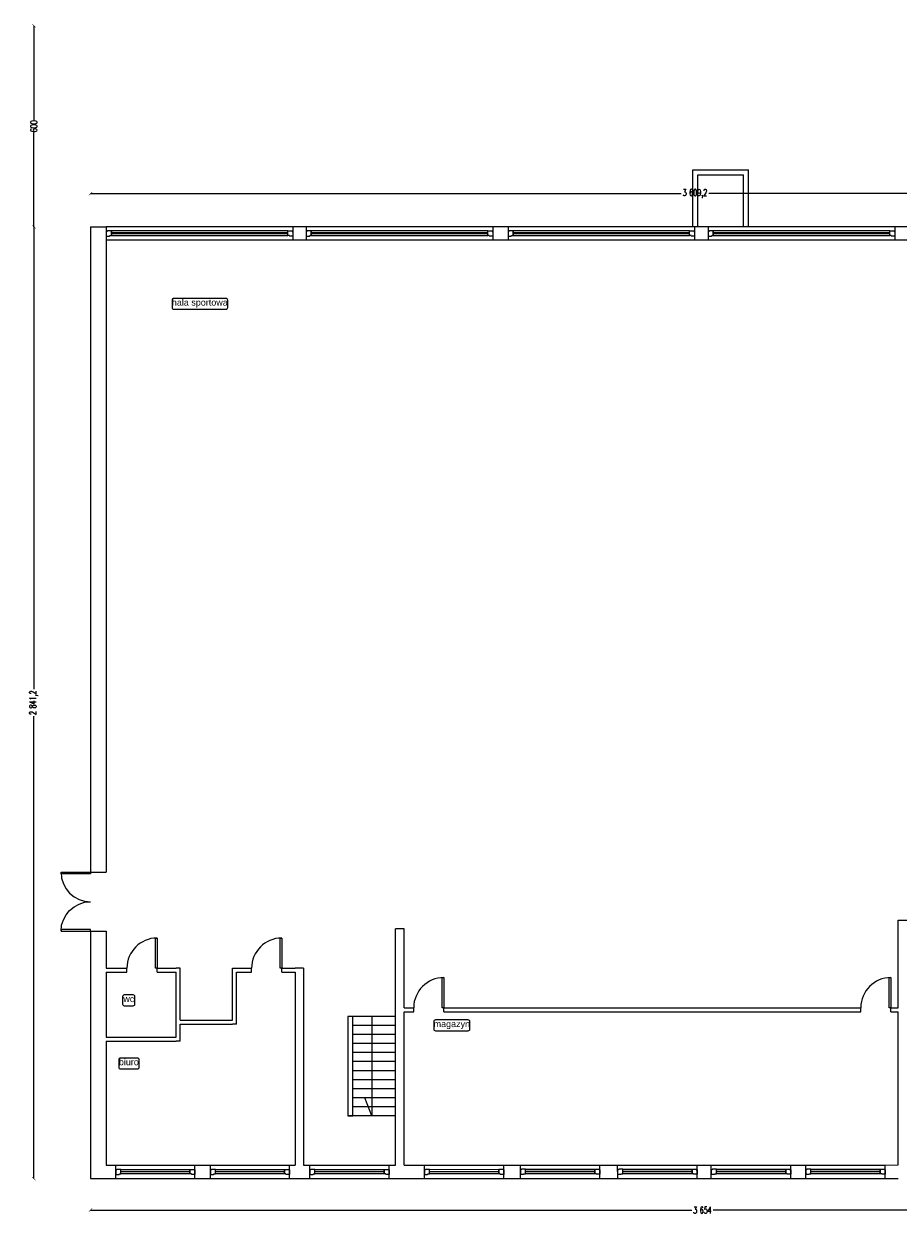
# Model space of a CAD drawing. Header units: centimetres. Extents: x -28146 to 19487, y -25160 to -2224.
# Tile 6 of 29: x -9713 to -7103, y -25160 to -21590. Entities that reach past the tile are written whole.
import ezdxf
from ezdxf.enums import TextEntityAlignment as Align

# ---------------------------------------------------------------- set-up
doc = ezdxf.new("R2010")
doc.units = ezdxf.units.CM
doc.header["$LTSCALE"] = 10
doc.linetypes.add('CONTINU', pattern=[0, 0])
for name, color, linetype, lineweight, true_color in [('IS_Okno_Drzwi', 7, 'Continuous', 9, 0x000000), ('IS_Room (Automatic)', 7, 'Continuous', 25, 0x000000), ('IS_Ściana1', 7, 'Continuous', 9, 0x000000)]:
    doc.layers.add(name, color=color, linetype=linetype, lineweight=lineweight, true_color=true_color)
doc.layers.add('Urzadzenia', color=7, linetype='CONTINU', lineweight=5)
doc.styles.add('Arial_____', font='arial.ttf')
doc.styles.add('styl1', font='simplex.shx', dxfattribs={"width": 0.7})
doc.dimstyles.new('100', dxfattribs={"dimtxt": 20, "dimasz": 10, "dimexe": 1.25, "dimexo": 0, "dimtad": 0, "dimdec": 1, "dimdsep": 46, "dimlunit": 6, "dimtxsty": 'styl1', "dimblk1": 'ARCHTICK', "dimblk2": 'ARCHTICK', "dimsah": 1, "dimcen": 5, "dimse1": 1, "dimse2": 1, "dimclrt": 256, "dimadec": 0, "dimazin": 0, "dimtfac": 1, "dimtdec": 1, "dimtmove": 0, "dimatfit": 3, "dimldrblk": 'ARCHTICK', "dimfxl": 1.25, "dimtolj": 1, "dimtzin": 0, "dimarcsym": 0})

# ---------------------------------------------------------------- blocks, each defined once
blk = doc.blocks.new('4_CoTo_DrzwiWScianie_1760_2100_471_100_0_50_0_0_ExportItem_2_50_0_False__87f71fa3-f148-4722-b574-2038bd8a55f3_ExportItem')
at = {"layer": 'IS_Okno_Drzwi', "lineweight": -2}
blk.add_lwpolyline([(-0.88, 1.1155), (-0.88, 0.2355), (-0.83, 0.2355), (-0.83, 1.1155)], close=True, dxfattribs=at)
at = {"layer": 'IS_Okno_Drzwi', "lineweight": -2, "extrusion": (0, 0, -1)}
blk.add_lwpolyline([(-0.88, 1.1155), (-0.88, 0.2355), (-0.83, 0.2355), (-0.83, 1.1155)], close=True, dxfattribs=at)
blk.add_arc((0.88, 0.2355), 0.88, 90, 180, dxfattribs=at)
at = {"layer": 'IS_Okno_Drzwi', "lineweight": -2}
blk.add_arc((0.88, 0.2355), 0.88, 90, 180, dxfattribs=at)
blk = doc.blocks.new('4_CoTo_OknoWScianie_2360_1800_400_150_0_15_0_0_ExportItem_1_50_0_False__87f71fa3-f148-4722-b574-2038bd8a55f3_ExportItem')
at = {"layer": 'IS_Okno_Drzwi', "lineweight": -2}
blk.add_lwpolyline([(-1.18, -0.075), (-1.085, -0.075), (-1.075, -0.065), (-1.075, -0.06), (-1.03, -0.06), (-1.03, 0.075), (-1.1475, 0.075), (-1.1575, 0.065), (-1.1575, 0.06), (-1.18, 0.06)], close=True, dxfattribs=at)
at = {"layer": 'IS_Okno_Drzwi', "lineweight": -2, "extrusion": (0, 0, -1)}
for points in [[(1.03, 0.075), (-1.03, 0.075), (-1.03, -0.06), (1.03, -0.06)], [(-1.18, -0.075), (-1.085, -0.075), (-1.075, -0.065), (-1.075, -0.06), (-1.03, -0.06), (-1.03, 0.075), (-1.1475, 0.075), (-1.1575, 0.065), (-1.1575, 0.06), (-1.18, 0.06)]]:
    blk.add_lwpolyline(points, close=True, dxfattribs=at)
at = {"layer": 'IS_Okno_Drzwi', "lineweight": -2, "extrusion": (0, 0, -1), "elevation": -0.001}
blk.add_lwpolyline([(1.03, 0.015), (-1.03, 0.015), (-1.03, 0), (1.03, 0)], close=True, dxfattribs=at)
blk = doc.blocks.new('4_CoTo_OknoWScianie_2370_890_400_150_0_15_0_0_ExportItem_1_50_0_False__87f71fa3-f148-4722-b574-2038bd8a55f3_ExportItem')
at = {"layer": 'IS_Okno_Drzwi', "lineweight": -2}
blk.add_lwpolyline([(-1.185, -0.075), (-1.09, -0.075), (-1.08, -0.065), (-1.08, -0.06), (-1.035, -0.06), (-1.035, 0.075), (-1.1525, 0.075), (-1.1625, 0.065), (-1.1625, 0.06), (-1.185, 0.06)], close=True, dxfattribs=at)
at = {"layer": 'IS_Okno_Drzwi', "lineweight": -2, "extrusion": (0, 0, -1)}
for points in [[(1.035, 0.075), (-1.035, 0.075), (-1.035, -0.06), (1.035, -0.06)], [(-1.185, -0.075), (-1.09, -0.075), (-1.08, -0.065), (-1.08, -0.06), (-1.035, -0.06), (-1.035, 0.075), (-1.1525, 0.075), (-1.1625, 0.065), (-1.1625, 0.06), (-1.185, 0.06)]]:
    blk.add_lwpolyline(points, close=True, dxfattribs=at)
at = {"layer": 'IS_Okno_Drzwi', "lineweight": -2, "extrusion": (0, 0, -1), "elevation": -0.001}
blk.add_lwpolyline([(1.035, 0.015), (-1.035, 0.015), (-1.035, 0), (1.035, 0)], close=True, dxfattribs=at)
blk = doc.blocks.new('4_CoTo_OknoWScianie_5570_3000_400_150_0_15_0_0_ExportItem_1_50_0_False__87f71fa3-f148-4722-b574-2038bd8a55f3_ExportItem')
at = {"layer": 'IS_Okno_Drzwi', "lineweight": -2}
blk.add_lwpolyline([(-2.785, -0.075), (-2.69, -0.075), (-2.68, -0.065), (-2.68, -0.06), (-2.635, -0.06), (-2.635, 0.075), (-2.7525, 0.075), (-2.7625, 0.065), (-2.7625, 0.06), (-2.785, 0.06)], close=True, dxfattribs=at)
at = {"layer": 'IS_Okno_Drzwi', "lineweight": -2, "extrusion": (0, 0, -1)}
for points in [[(2.635, 0.075), (-2.635, 0.075), (-2.635, -0.06), (2.635, -0.06)], [(-2.785, -0.075), (-2.69, -0.075), (-2.68, -0.065), (-2.68, -0.06), (-2.635, -0.06), (-2.635, 0.075), (-2.7525, 0.075), (-2.7625, 0.065), (-2.7625, 0.06), (-2.785, 0.06)]]:
    blk.add_lwpolyline(points, close=True, dxfattribs=at)
at = {"layer": 'IS_Okno_Drzwi', "lineweight": -2, "extrusion": (0, 0, -1), "elevation": -0.001}
blk.add_lwpolyline([(2.635, 0.015), (-2.635, 0.015), (-2.635, 0), (2.635, 0)], close=True, dxfattribs=at)
blk = doc.blocks.new('4_CoTo_DrzwiWScianie_900_2000_120_100_0_50_0_0_ExportItem_1_50_0_False__87f71fa3-f148-4722-b574-2038bd8a55f3_ExportItem')
at = {"layer": 'IS_Okno_Drzwi', "lineweight": -2, "extrusion": (0, 0, -1)}
blk.add_lwpolyline([(-0.45, 0.96), (-0.45, 0.06), (-0.4, 0.06), (-0.4, 0.96)], close=True, dxfattribs=at)
at = {"layer": 'IS_Okno_Drzwi', "lineweight": -2}
blk.add_arc((0.45, 0.06), 0.9, 90, 180, dxfattribs=at)
blk = doc.blocks.new('_ARCHTICK')
at = {"color": 0, "linetype": 'ByBlock', "const_width": 0.15}
blk.add_lwpolyline([(-0.5, -0.5), (0.5, 0.5)], dxfattribs=at)
blk = doc.blocks.new('*D511')
at = {"layer": 'Defpoints', "color": 0}
for p in [(-9513.8, -25035.5), (-5859.8, -25035.5), (-9513.8, -25130.4)]:
    blk.add_point(p, dxfattribs=at)
at = {"layer": 'Urzadzenia', "color": 0, "lineweight": -2}
for p, q in [((-9513.8, -25130.4), (-7718.7, -25130.4)), ((-5859.8, -25130.4), (-7654.8, -25130.4))]:
    blk.add_line(p, q, dxfattribs=at)
at = {"layer": 'Urzadzenia', "color": 0, "lineweight": -2, "xscale": 10, "yscale": 10, "zscale": 10, "rotation": 180}
blk.add_blockref('_ARCHTICK', (-9513.8, -25130.4), dxfattribs=at)
at = {"layer": 'Urzadzenia', "color": 0, "lineweight": -2, "xscale": 10, "yscale": 10, "zscale": 10}
blk.add_blockref('_ARCHTICK', (-5859.8, -25130.4), dxfattribs=at)
at = {"layer": 'Urzadzenia', "insert": (-7686.8, -25130.4), "char_height": 20, "attachment_point": 5, "style": 'styl1'}
blk.add_mtext('\\A1;3\xa0654', dxfattribs=at)
blk = doc.blocks.new('*D512')
at = {"layer": 'Defpoints', "color": 0}
for p in [(-9682.7, -22195.5), (-9513.8, -22195.5), (-9513.8, -25036.6)]:
    blk.add_point(p, dxfattribs=at)
at = {"layer": 'Urzadzenia', "color": 0, "lineweight": -2}
for p, q in [((-9682.7, -22195.5), (-9682.7, -23575.8)), ((-9682.7, -25036.6), (-9682.7, -23656.3))]:
    blk.add_line(p, q, dxfattribs=at)
at = {"layer": 'Urzadzenia', "color": 0, "lineweight": -2, "xscale": 10, "yscale": 10, "zscale": 10}
for p, rotation in [((-9682.7, -22195.5), 90), ((-9682.7, -25036.6), 270)]:
    blk.add_blockref('_ARCHTICK', p, dxfattribs=dict(at, rotation=rotation))
at = {"layer": 'Urzadzenia', "insert": (-9682.7, -23616), "char_height": 20, "attachment_point": 5, "rotation": 90, "style": 'styl1'}
blk.add_mtext('\\A1;2\xa0841,2', dxfattribs=at)
blk = doc.blocks.new('*D513')
at = {"layer": 'Defpoints', "color": 0}
for p in [(-5904.6, -22096.5), (-9513.8, -22195.5), (-5904.6, -22194.4)]:
    blk.add_point(p, dxfattribs=at)
at = {"layer": 'Urzadzenia', "color": 0, "lineweight": -2}
for p, q in [((-9513.8, -22096.5), (-7750.8, -22096.5)), ((-5904.6, -22096.5), (-7667.5, -22096.5))]:
    blk.add_line(p, q, dxfattribs=at)
at = {"layer": 'Urzadzenia', "color": 0, "lineweight": -2, "xscale": 10, "yscale": 10, "zscale": 10, "rotation": 180}
blk.add_blockref('_ARCHTICK', (-9513.8, -22096.5), dxfattribs=at)
at = {"layer": 'Urzadzenia', "color": 0, "lineweight": -2, "xscale": 10, "yscale": 10, "zscale": 10}
blk.add_blockref('_ARCHTICK', (-5904.6, -22096.5), dxfattribs=at)
at = {"layer": 'Urzadzenia', "insert": (-7709.2, -22096.5), "char_height": 20, "attachment_point": 5, "style": 'styl1'}
blk.add_mtext('\\A1;3\xa0609,2', dxfattribs=at)
blk = doc.blocks.new('*D514')
at = {"layer": 'Defpoints', "color": 0}
for p in [(-6114.4, -21595.5), (-9682.7, -22195.5), (-6114.4, -22195.5)]:
    blk.add_point(p, dxfattribs=at)
at = {"layer": 'Urzadzenia', "color": 0, "lineweight": -2}
for p, q in [((-9682.7, -21595.5), (-9682.7, -21876.8)), ((-9682.7, -22195.5), (-9682.7, -21914.1))]:
    blk.add_line(p, q, dxfattribs=at)
at = {"layer": 'Urzadzenia', "color": 0, "lineweight": -2, "xscale": 10, "yscale": 10, "zscale": 10}
for p, rotation in [((-9682.7, -21595.5), 90), ((-9682.7, -22195.5), 270)]:
    blk.add_blockref('_ARCHTICK', p, dxfattribs=dict(at, rotation=rotation))
at = {"layer": 'Urzadzenia', "insert": (-9682.7, -21895.5), "char_height": 20, "attachment_point": 5, "rotation": 90, "style": 'styl1'}
blk.add_mtext('\\A1;600', dxfattribs=at)

msp = doc.modelspace()

# ---------------------------------------------------------------- linework, layer by layer
at = {"layer": 'IS_Room (Automatic)'}
for points, elevation in [([(-9265.27, -22441.4), (-9109.05, -22441.4, 0.4142136), (-9104.05, -22436.4), (-9104.05, -22414.11, 0.4142136), (-9109.05, -22409.11), (-9265.27, -22409.11, 0.4142136), (-9270.27, -22414.11), (-9270.27, -22436.4, 0.4142136)], 20668.2), ([(-9412.88, -24520.41), (-9386.01, -24520.41, 0.4142136), (-9381.01, -24515.41), (-9381.01, -24493.14, 0.4142136), (-9386.01, -24488.14), (-9412.88, -24488.14, 0.4142136), (-9417.88, -24493.14), (-9417.88, -24515.41, 0.4142136)], 20673), ([(-8484.21, -24595.05), (-8385.83, -24595.05, 0.4142136), (-8380.83, -24590.05), (-8380.83, -24567.79, 0.4142136), (-8385.83, -24562.79), (-8484.21, -24562.79, 0.4142136), (-8489.21, -24567.79), (-8489.21, -24590.05, 0.4142136)], 20667.2), ([(-9424.43, -24708.86), (-9373.54, -24708.86, 0.4142136), (-9368.54, -24703.86), (-9368.54, -24681.59, 0.4142136), (-9373.54, -24676.59), (-9424.43, -24676.59, 0.4142136), (-9429.43, -24681.59), (-9429.43, -24703.86, 0.4142136)], 20668.1)]:
    msp.add_lwpolyline(points, format="xyb", close=True, dxfattribs=dict(at, elevation=elevation))
at = {"layer": 'IS_Ściana1'}
for p, q in [((-7715.63, -22025.46, 3205.3), (-7549.63, -22025.46, 3205.3)), ((-7715.63, -22195.46, 3205.3), (-7715.63, -22025.46, 3205.3)), ((-7549.63, -22195.46, 3205.3), (-7549.63, -22025.46, 3205.3)), ((-7700.63, -22195.46, 3205.3), (-7700.63, -22040.46, 3205.3)), ((-7700.63, -22040.46, 3205.3), (-7564.63, -22040.46, 3205.3)), ((-7564.63, -22195.46, 3205.3), (-7564.63, -22040.46, 3205.3)), ((-9466.56, -22195.46, 3205.3), (-9466.56, -22235.46, 3205.3)), ((-8909.56, -22195.46, 3205.3), (-8909.56, -22235.46, 3205.3)), ((-8869.73, -22195.46, 3205.3), (-8869.73, -22235.46, 3205.3)), ((-8312.73, -22195.46, 3205.3), (-8312.73, -22235.46, 3205.3)), ((-8267.08, -22195.46, 3205.3), (-8267.08, -22235.46, 3205.3)), ((-7710.08, -22195.46, 3205.3), (-7710.08, -22235.46, 3205.3)), ((-7669.41, -22195.46, 3205.3), (-7669.41, -22235.46, 3205.3)), ((-7112.41, -22195.46, 3205.3), (-7112.41, -22235.46, 3205.3)), ((-9513.76, -24122, 3205.3), (-9466.66, -24122, 3205.3)), ((-9513.76, -24298, 3205.3), (-9466.66, -24298, 3205.3)), ((-9405.09, -24420.46, 3205.3), (-9405.09, -24408.46, 3205.3)), ((-9315.09, -24420.46, 3205.3), (-9315.09, -24408.46, 3205.3)), ((-9032.95, -24420.46, 3205.3), (-9032.95, -24408.46, 3205.3)), ((-8942.95, -24420.46, 3205.3), (-8942.95, -24408.46, 3205.3)), ((-8548.81, -24538.46, 3205.3), (-8548.81, -24526.46, 3205.3)), ((-8458.81, -24538.46, 3205.3), (-8458.81, -24526.46, 3205.3)), ((-7214.1, -24538.46, 3205.3), (-7214.1, -24526.46, 3205.3)), ((-7124.1, -24538.46, 3205.3), (-7124.1, -24526.46, 3205.3)), ((-8602.76, -24552.33, 3205.3), (-8745.87, -24552.33, 3205.3)), ((-8674.31, -24552.33, 3205.3), (-8674.31, -24849.33, 3205.3)), ((-8602.76, -24579.33, 3205.3), (-8730.26, -24579.33, 3205.3)), ((-8602.76, -24606.33, 3205.3), (-8730.26, -24606.33, 3205.3)), ((-8602.76, -24633.33, 3205.3), (-8730.26, -24633.33, 3205.3)), ((-8602.76, -24660.33, 3205.3), (-8730.26, -24660.33, 3205.3)), ((-8602.76, -24687.33, 3205.3), (-8730.26, -24687.33, 3205.3)), ((-8602.76, -24714.33, 3205.3), (-8730.26, -24714.33, 3205.3)), ((-8602.76, -24741.33, 3205.3), (-8730.26, -24741.33, 3205.3)), ((-8602.76, -24768.33, 3205.3), (-8730.26, -24768.33, 3205.3)), ((-8602.76, -24795.33, 3205.3), (-8730.26, -24795.33, 3205.3)), ((-8674.31, -24849.33, 3205.3), (-8694.83, -24795.33, 3205.3)), ((-8602.76, -24849.33, 3205.3), (-8745.87, -24849.33, 3205.3)), ((-8602.76, -24822.33, 3205.3), (-8730.26, -24822.33, 3205.3)), ((-9438.17, -25036.6, 3205.3), (-9438.18, -24996.6, 3205.3)), ((-9202.17, -25036.53, 3205.3), (-9202.18, -24996.53, 3205.3)), ((-9155.78, -25036.51, 3205.3), (-9155.79, -24996.51, 3205.3)), ((-8919.78, -25036.44, 3205.3), (-8919.79, -24996.44, 3205.3)), ((-8858.84, -25036.42, 3205.3), (-8858.86, -24996.42, 3205.3)), ((-8621.84, -25036.34, 3205.3), (-8621.86, -24996.34, 3205.3)), ((-8516.91, -25036.31, 3205.3), (-8516.92, -24996.31, 3205.3)), ((-8279.91, -25036.23, 3205.3), (-8279.92, -24996.23, 3205.3)), ((-8230.37, -25036.22, 3205.3), (-8230.38, -24996.22, 3205.3)), ((-7993.37, -25036.14, 3205.3), (-7993.38, -24996.14, 3205.3)), ((-7939.92, -25036.13, 3205.3), (-7939.93, -24996.13, 3205.3)), ((-7702.92, -25036.05, 3205.3), (-7702.93, -24996.05, 3205.3)), ((-7660.33, -25036.04, 3205.3), (-7660.34, -24996.04, 3205.3)), ((-7423.33, -25035.96, 3205.3), (-7423.34, -24995.96, 3205.3)), ((-7377.95, -25035.95, 3205.3), (-7377.96, -24995.95, 3205.3)), ((-7140.95, -25035.87, 3205.3), (-7140.96, -24995.87, 3205.3))]:
    msp.add_line(p, q, dxfattribs=at)
at = {"layer": 'IS_Ściana1', "extrusion": (0, 1, 0)}
for points, elevation in [([(9513.76, 3205.3), (9466.66, 3205.3)], -22195.46), ([(9466.56, 3205.3), (9466.66, 3205.3)], -22195.46), ([(8909.56, 3205.3), (9466.56, 3205.3)], -22195.46), ([(8869.73, 3205.3), (8909.56, 3205.3)], -22195.46), ([(8312.73, 3205.3), (8869.73, 3205.3)], -22195.46), ([(8267.08, 3205.3), (8312.73, 3205.3)], -22195.46), ([(7710.08, 3205.3), (8267.08, 3205.3)], -22195.46), ([(7669.41, 3205.3), (7710.08, 3205.3)], -22195.46), ([(7112.41, 3205.3), (7669.41, 3205.3)], -22195.46), ([(7073.05, 3205.3), (7112.41, 3205.3)], -22195.46), ([(9466.56, 3205.3), (9466.66, 3205.3)], -22235.46), ([(8909.56, 3205.3), (9466.56, 3205.3)], -22235.46), ([(8869.73, 3205.3), (8909.56, 3205.3)], -22235.46), ([(8312.73, 3205.3), (8869.73, 3205.3)], -22235.46), ([(8267.08, 3205.3), (8312.73, 3205.3)], -22235.46), ([(7710.08, 3205.3), (8267.08, 3205.3)], -22235.46), ([(7669.41, 3205.3), (7710.08, 3205.3)], -22235.46), ([(7112.41, 3205.3), (7669.41, 3205.3)], -22235.46), ([(7073.05, 3205.3), (7112.41, 3205.3)], -22235.46), ([(8577.76, 3205.3), (8602.76, 3205.3)], -24290.46), ([(9466.66, 3205.3), (9405.09, 3205.3)], -24408.46), ([(9466.66, 3205.3), (9405.09, 3205.3)], -24420.46), ([(9315.09, 3205.3), (9258.4, 3205.3)], -24408.46), ([(9315.09, 3205.3), (9258.4, 3205.3)], -24420.46), ([(9246.4, 3205.3), (9258.4, 3205.3)], -24408.46), ([(9090.14, 3205.3), (9078.14, 3205.3)], -24408.46), ([(9078.14, 3205.3), (9032.95, 3205.3)], -24408.46), ([(9078.14, 3205.3), (9032.95, 3205.3)], -24420.46), ([(8942.95, 3205.3), (8902.76, 3205.3)], -24408.46), ([(8942.95, 3205.3), (8902.76, 3205.3)], -24420.46), ([(8877.76, 3205.3), (8902.76, 3205.3)], -24408.46), ([(8577.76, 3205.3), (8548.81, 3205.3)], -24526.46), ([(8458.81, 3205.3), (7214.1, 3205.3)], -24526.46), ([(7124.1, 3205.3), (7102.76, 3205.3)], -24526.46), ([(9246.4, 3205.3), (9090.14, 3205.3)], -24563.58), ([(8577.76, 3205.3), (8548.81, 3205.3)], -24538.46), ([(8458.81, 3205.3), (7214.1, 3205.3)], -24538.46), ([(7124.1, 3205.3), (7102.76, 3205.3)], -24538.46), ([(9246.4, 3205.3), (9090.14, 3205.3)], -24575.58), ([(9078.14, 3205.3), (9090.14, 3205.3)], -24575.58), ([(9466.66, 3205.3), (9258.4, 3205.3)], -24614.58), ([(9466.66, 3205.3), (9258.4, 3205.3)], -24626.58), ([(9246.4, 3205.3), (9258.4, 3205.3)], -24626.58)]:
    msp.add_lwpolyline(points, dxfattribs=dict(at, elevation=elevation))
at = {"layer": 'IS_Ściana1', "extrusion": (1, 0, 0)}
for points, elevation in [([(-22195.46, 3205.3), (-24122, 3205.3)], -9513.76), ([(-22235.46, 3205.3), (-24122, 3205.3)], -9466.66), ([(-24526.46, 3205.3), (-24265.04, 3205.3)], -7102.76), ([(-24298, 9844.1), (-24408.46, 3205.3)], -9513.76), ([(-24298, 3205.3), (-24408.46, 3205.3)], -9466.66), ([(-24526.46, 3205.3), (-24290.46, 3205.3)], -8602.76), ([(-24526.46, 3205.3), (-24290.46, 3205.3)], -8577.76), ([(-24408.46, 3205.3), (-24420.46, 3205.3)], -9513.76), ([(-24420.46, 3205.3), (-24614.58, 3205.3)], -9513.76), ([(-24420.46, 3205.3), (-24614.58, 3205.3)], -9466.66), ([(-24563.58, 3205.3), (-24420.46, 3205.3)], -9258.4), ([(-24563.58, 3205.3), (-24408.46, 3205.3)], -9246.4), ([(-24563.58, 3205.3), (-24408.46, 3205.3)], -9090.14), ([(-24575.58, 3205.3), (-24420.46, 3205.3)], -9078.14), ([(-24420.46, 3205.3), (-24996.43, 3205.3)], -8902.76), ([(-24408.46, 3205.3), (-24996.43, 3205.3)], -8877.76), ([(-24538.46, 3205.3), (-24526.46, 3205.3)], -8602.76), ([(-24575.58, 3205.3), (-24563.58, 3205.3)], -9258.4), ([(-24996.34, 3205.3), (-24538.46, 3205.3)], -8602.76), ([(-24996.33, 3205.3), (-24538.46, 3205.3)], -8577.76), ([(-24995.86, 3205.3), (-24538.46, 3205.3)], -7102.76), ([(-24614.58, 3205.3), (-24575.58, 3205.3)], -9258.4), ([(-24626.58, 3205.3), (-24575.58, 3205.3)], -9246.4), ([(-24614.58, 3205.3), (-24626.58, 3205.3)], -9513.76), ([(-24626.58, 3205.3), (-25036.63, 3205.3)], -9513.76), ([(-24626.58, 3205.3), (-24996.61, 3205.3)], -9466.66)]:
    msp.add_lwpolyline(points, dxfattribs=dict(at, elevation=elevation))
at = {"layer": 'IS_Ściana1', "elevation": 3205.3}
for points in [[(-7102.76, -24265.04), (-7072.75, -24265.05)], [(-9466.66, -24996.61), (-9438.18, -24996.6)], [(-9438.18, -24996.6), (-9202.18, -24996.53)], [(-9202.18, -24996.53), (-9155.79, -24996.51)], [(-9155.79, -24996.51), (-8919.79, -24996.44)], [(-8919.79, -24996.44), (-8902.76, -24996.43)], [(-8858.86, -24996.42), (-8621.86, -24996.34)], [(-8621.86, -24996.34), (-8602.76, -24996.34)], [(-8279.92, -24996.23), (-8230.38, -24996.22)], [(-8230.38, -24996.22), (-7993.38, -24996.14)], [(-7140.96, -24995.87), (-7102.76, -24995.86)], [(-9466.65, -25036.61), (-9438.17, -25036.6)], [(-9438.17, -25036.6), (-9202.17, -25036.53)], [(-9202.17, -25036.53), (-9155.78, -25036.51)], [(-9155.78, -25036.51), (-8919.78, -25036.44)], [(-8902.75, -25036.43), (-8877.75, -25036.43)], [(-8858.84, -25036.42), (-8621.84, -25036.34)], [(-8621.84, -25036.34), (-8602.75, -25036.34)], [(-8602.75, -25036.34), (-8577.75, -25036.33)], [(-8279.91, -25036.23), (-8230.37, -25036.22)], [(-8230.37, -25036.22), (-7993.37, -25036.14)], [(-7993.37, -25036.14), (-7939.92, -25036.13)], [(-7660.33, -25036.04), (-7423.33, -25035.96)], [(-7423.33, -25035.96), (-7377.95, -25035.95)], [(-7140.95, -25035.87), (-7102.75, -25035.86)]]:
    msp.add_lwpolyline(points, dxfattribs=at)
msp.add_lwpolyline([(-8730.26, -24849.33), (-8730.26, -24552.33), (-8745.87, -24552.33), (-8745.87, -24849.33)], close=True, dxfattribs=at)
at = {"layer": 'IS_Ściana1', "extrusion": (-0.000318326, 1, 0)}
for points, elevation in [([(8885.71, 3205.3), (8866.81, 3205.3)], -24993.6), ([(8585.71, 3205.3), (8524.88, 3205.3)], -24993.6), ([(8524.88, 3205.3), (8287.88, 3205.3)], -24993.6), ([(8001.34, 3205.3), (7947.89, 3205.3)], -24993.6), ([(7947.89, 3205.3), (7710.89, 3205.3)], -24993.6), ([(7710.89, 3205.3), (7668.3, 3205.3)], -24993.6), ([(7668.3, 3205.3), (7431.3, 3205.3)], -24993.6), ([(7431.3, 3205.3), (7385.91, 3205.3)], -24993.6), ([(7385.91, 3205.3), (7148.91, 3205.3)], -24993.6), ([(9521.73, 3205.3), (9474.61, 3205.3)], -25033.6), ([(8927.75, 3205.3), (8910.71, 3205.3)], -25033.6), ([(8885.71, 3205.3), (8866.81, 3205.3)], -25033.6), ([(8585.71, 3205.3), (8524.88, 3205.3)], -25033.6), ([(8524.88, 3205.3), (8287.88, 3205.3)], -25033.6), ([(7947.89, 3205.3), (7710.89, 3205.3)], -25033.6), ([(7710.89, 3205.3), (7668.3, 3205.3)], -25033.6), ([(7385.91, 3205.3), (7148.91, 3205.3)], -25033.6)]:
    msp.add_lwpolyline(points, dxfattribs=dict(at, elevation=elevation))

# ---------------------------------------------------------------- block references
at = {"layer": 'IS_Okno_Drzwi', "yscale": 100, "zscale": 100}
for name, p, xscale in [('4_CoTo_OknoWScianie_5570_3000_400_150_0_15_0_0_ExportItem_1_50_0_False__87f71fa3-f148-4722-b574-2038bd8a55f3_ExportItem', (-9188.06, -22215.46, 9856.1), -100), ('4_CoTo_OknoWScianie_5570_3000_400_150_0_15_0_0_ExportItem_1_50_0_False__87f71fa3-f148-4722-b574-2038bd8a55f3_ExportItem', (-8591.23, -22215.46, 9856.2), -100), ('4_CoTo_OknoWScianie_5570_3000_400_150_0_15_0_0_ExportItem_1_50_0_False__87f71fa3-f148-4722-b574-2038bd8a55f3_ExportItem', (-7988.58, -22215.46, 9856.3), -100), ('4_CoTo_OknoWScianie_5570_3000_400_150_0_15_0_0_ExportItem_1_50_0_False__87f71fa3-f148-4722-b574-2038bd8a55f3_ExportItem', (-7390.91, -22215.46, 9856.4), -100), ('4_CoTo_DrzwiWScianie_900_2000_120_100_0_50_0_0_ExportItem_1_50_0_False__87f71fa3-f148-4722-b574-2038bd8a55f3_ExportItem', (-9360.09, -24414.46, 9861.6), 100), ('4_CoTo_DrzwiWScianie_900_2000_120_100_0_50_0_0_ExportItem_1_50_0_False__87f71fa3-f148-4722-b574-2038bd8a55f3_ExportItem', (-8987.95, -24414.46, 9861.7), 100), ('4_CoTo_DrzwiWScianie_900_2000_120_100_0_50_0_0_ExportItem_1_50_0_False__87f71fa3-f148-4722-b574-2038bd8a55f3_ExportItem', (-8503.81, -24532.46, 9861.8), 100), ('4_CoTo_DrzwiWScianie_900_2000_120_100_0_50_0_0_ExportItem_1_50_0_False__87f71fa3-f148-4722-b574-2038bd8a55f3_ExportItem', (-7169.1, -24532.46, 9861.9), 100)]:
    msp.add_blockref(name, p, dxfattribs=dict(at, xscale=xscale))
for name, p, xscale, rotation in [('4_CoTo_DrzwiWScianie_1760_2100_471_100_0_50_0_0_ExportItem_2_50_0_False__87f71fa3-f148-4722-b574-2038bd8a55f3_ExportItem', (-9490.21, -24210, 9844.1), -100, 89.99999999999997), ('4_CoTo_OknoWScianie_2360_1800_400_150_0_15_0_0_ExportItem_1_50_0_False__87f71fa3-f148-4722-b574-2038bd8a55f3_ExportItem', (-9320.18, -25016.57, 9844.2), 100, 0.01823874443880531), ('4_CoTo_OknoWScianie_2360_1800_400_150_0_15_0_0_ExportItem_1_50_0_False__87f71fa3-f148-4722-b574-2038bd8a55f3_ExportItem', (-9037.79, -25016.48, 9844.3), 100, 0.01823874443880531), ('4_CoTo_OknoWScianie_2370_890_400_150_0_15_0_0_ExportItem_1_50_0_False__87f71fa3-f148-4722-b574-2038bd8a55f3_ExportItem', (-8740.35, -25016.38, 9844.4), 100, 0.01823874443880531), ('4_CoTo_OknoWScianie_2370_890_400_150_0_15_0_0_ExportItem_1_50_0_False__87f71fa3-f148-4722-b574-2038bd8a55f3_ExportItem', (-8398.41, -25016.27, 9845.3), 100, 0.01823874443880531), ('4_CoTo_OknoWScianie_2370_890_400_150_0_15_0_0_ExportItem_1_50_0_False__87f71fa3-f148-4722-b574-2038bd8a55f3_ExportItem', (-8111.88, -25016.18, 9845.2), 100, 0.01823874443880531), ('4_CoTo_OknoWScianie_2370_890_400_150_0_15_0_0_ExportItem_1_50_0_False__87f71fa3-f148-4722-b574-2038bd8a55f3_ExportItem', (-7821.43, -25016.09, 9845.1), 100, 0.01823874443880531), ('4_CoTo_OknoWScianie_2370_890_400_150_0_15_0_0_ExportItem_1_50_0_False__87f71fa3-f148-4722-b574-2038bd8a55f3_ExportItem', (-7541.83, -25016, 9845), 100, 0.01823874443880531), ('4_CoTo_OknoWScianie_2370_890_400_150_0_15_0_0_ExportItem_1_50_0_False__87f71fa3-f148-4722-b574-2038bd8a55f3_ExportItem', (-7259.45, -25015.91, 9844.9), 100, 0.01823874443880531)]:
    msp.add_blockref(name, p, dxfattribs=dict(at, xscale=xscale, rotation=rotation))

# ---------------------------------------------------------------- texts
at = {"layer": 'IS_Room (Automatic)', "style": 'Arial_____'}
for s, p in [('hala sportowa', (-9187.47, -22436.4, 20668.2)), ('wc', (-9399.36, -24515.41, 20673)), ('magazyn', (-8434.98, -24590.05, 20667.2)), ('biuro', (-9399.36, -24703.86, 20668.1))]:
    msp.add_text(s, height=19.2, dxfattribs=at).set_placement(p, align=Align.BOTTOM_CENTER)

# ---------------------------------------------------------------- dimensions: what is measured, and where the dimension line sits
at = {"layer": 'Urzadzenia'}
for p1, p2, picture, middle in [((-6114.39, -21595.46, 3205.3), (-6114.39, -22195.46, 3205.3), '*D514', (-9682.73, -21895.46)), ((-9513.76, -25036.63, 3205.3), (-9513.76, -22195.46, 3205.3), '*D512', (-9682.73, -23616.05))]:
    dim = msp.add_linear_dim(base=(-9682.73, -22195.46), p1=p1, p2=p2, angle=90, dimstyle='100', dxfattribs=at)
    dim.commit()
    dim.dimension.update_dxf_attribs({"geometry": picture, "text_midpoint": middle})
for base, p1, p2, picture, middle in [((-5904.58, -22096.51), (-9513.76, -22195.46), (-5904.58, -22194.38, 3205.3), '*D513', (-7709.17, -22096.51)), ((-9513.76, -25130.44), (-5859.76, -25035.46), (-9513.76, -25035.46, 3205.3), '*D511', (-7686.76, -25130.44))]:
    dim = msp.add_linear_dim(base=base, p1=p1, p2=p2, dimstyle='100', dxfattribs=at)
    dim.commit()
    dim.dimension.update_dxf_attribs({"geometry": picture, "text_midpoint": middle})

doc.saveas('drawing.dxf')
